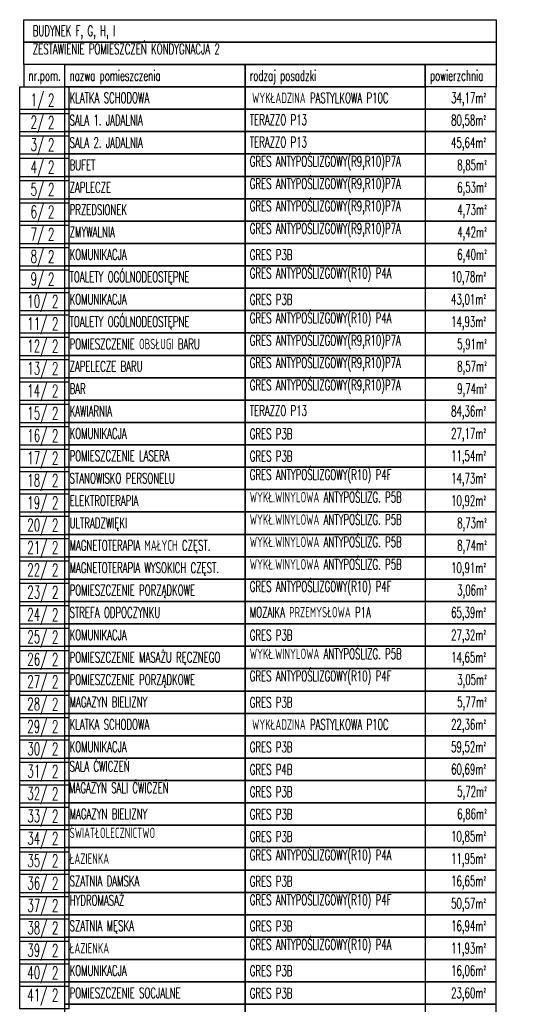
# Model space of a CAD drawing. Extents: x 41755 to 123924, y -112333 to 86187.
# Tile 179 of 256: x 95309 to 96111, y -8121 to -6537. Entities that reach past the tile are written whole.
import ezdxf
from ezdxf.enums import TextEntityAlignment as Align

# ---------------------------------------------------------------- set-up
doc = ezdxf.new("R2010")
doc.units = 0
doc.header["$LTSCALE"] = 50
doc.layers.get('0').update_dxf_attribs({"color": 101, "linetype": 'CONTINUOUS'})
doc.layers.add('Opis-pom', color=6, linetype='CONTINUOUS')
doc.layers.add('Opis_pom_ramka', color=6, linetype='CONTINUOUS')
doc.styles.add('KA wymiar', font='romans.shx', dxfattribs={"width": 0.6})

# ---------------------------------------------------------------- blocks, each defined once
blk = doc.blocks.new('_opis_pom_metka')
at = {"layer": 'Opis_pom_ramka'}
blk.add_lwpolyline([(-33.1, 0), (32.9, 0), (32.9, -36), (-33.1, -36)], close=True, dxfattribs=at)
at = {"style": 'KA wymiar', "width": 0.6}
blk.add_attdef('KO/', text='', height=16.8, dxfattribs=at).set_placement((3.5, -25.9), align=Align.RIGHT)
blk.add_attdef('NR', (3.8, -26.2), '', height=16.8, dxfattribs=at)

msp = doc.modelspace()

# ---------------------------------------------------------------- linework, layer by layer
at = {"layer": 'Opis_pom_ramka'}
for points in [[(95315.256, -6537.08), (96075.283, -6537.08), (96075.283, -6573.08), (95315.256, -6573.08)], [(95315.256, -6573.08), (96075.283, -6573.08), (96075.283, -6609.08), (95315.256, -6609.08)], [(95315.256, -6645.08), (95381.256, -6645.08), (95381.256, -6609.08), (95315.256, -6609.08)], [(95381.256, -6609.08), (95671.185, -6609.08), (95671.185, -6645.08), (95381.256, -6645.08)], [(95671.185, -6609.08), (95961.114, -6609.08), (95961.114, -6645.08), (95671.185, -6645.08)], [(95961.114, -6609.08), (96075.283, -6609.08), (96075.283, -6645.08), (95961.114, -6645.08)], [(95381.256, -6645.08), (95671.185, -6645.08), (95671.185, -6681.08), (95381.256, -6681.08)], [(95671.185, -6645.08), (95961.114, -6645.08), (95961.114, -6681.08), (95671.185, -6681.08)], [(95961.114, -6681.08), (96075.283, -6681.08), (96075.283, -6645.08), (95961.114, -6645.08)], [(95381.256, -6681.08), (95671.185, -6681.08), (95671.185, -6717.08), (95381.256, -6717.08)], [(95671.185, -6681.08), (95961.114, -6681.08), (95961.114, -6717.08), (95671.185, -6717.08)], [(95961.114, -6717.08), (96075.283, -6717.08), (96075.283, -6681.08), (95961.114, -6681.08)], [(95381.256, -6717.08), (95671.185, -6717.08), (95671.185, -6753.08), (95381.256, -6753.08)], [(95671.185, -6717.08), (95961.114, -6717.08), (95961.114, -6753.08), (95671.185, -6753.08)], [(95961.114, -6753.08), (96075.283, -6753.08), (96075.283, -6717.08), (95961.114, -6717.08)], [(95381.256, -6753.08), (95671.185, -6753.08), (95671.185, -6789.08), (95381.256, -6789.08)], [(95671.185, -6753.08), (95961.114, -6753.08), (95961.114, -6789.08), (95671.185, -6789.08)], [(95961.114, -6789.08), (96075.283, -6789.08), (96075.283, -6753.08), (95961.114, -6753.08)], [(95381.256, -6789.08), (95671.185, -6789.08), (95671.185, -6825.08), (95381.256, -6825.08)], [(95671.185, -6789.08), (95961.114, -6789.08), (95961.114, -6825.08), (95671.185, -6825.08)], [(95961.114, -6825.08), (96075.283, -6825.08), (96075.283, -6789.08), (95961.114, -6789.08)], [(95381.256, -6825.08), (95671.185, -6825.08), (95671.185, -6861.08), (95381.256, -6861.08)], [(95671.185, -6825.08), (95961.114, -6825.08), (95961.114, -6861.08), (95671.185, -6861.08)], [(95961.114, -6861.08), (96075.283, -6861.08), (96075.283, -6825.08), (95961.114, -6825.08)], [(95381.256, -6861.08), (95671.185, -6861.08), (95671.185, -6897.08), (95381.256, -6897.08)], [(95671.185, -6861.08), (95961.114, -6861.08), (95961.114, -6897.08), (95671.185, -6897.08)], [(95961.114, -6897.08), (96075.283, -6897.08), (96075.283, -6861.08), (95961.114, -6861.08)], [(95381.256, -6897.08), (95671.185, -6897.08), (95671.185, -6933.08), (95381.256, -6933.08)], [(95671.185, -6897.08), (95961.114, -6897.08), (95961.114, -6933.08), (95671.185, -6933.08)], [(95961.114, -6933.08), (96075.283, -6933.08), (96075.283, -6897.08), (95961.114, -6897.08)], [(95381.256, -6933.08), (95671.185, -6933.08), (95671.185, -6969.08), (95381.256, -6969.08)], [(95671.185, -6933.08), (95961.114, -6933.08), (95961.114, -6969.08), (95671.185, -6969.08)], [(95961.114, -6969.08), (96075.283, -6969.08), (96075.283, -6933.08), (95961.114, -6933.08)], [(95381.256, -6969.08), (95671.185, -6969.08), (95671.185, -7005.08), (95381.256, -7005.08)], [(95671.185, -6969.08), (95961.114, -6969.08), (95961.114, -7005.08), (95671.185, -7005.08)], [(95961.114, -7005.08), (96075.283, -7005.08), (96075.283, -6969.08), (95961.114, -6969.08)], [(95381.256, -7005.08), (95671.185, -7005.08), (95671.185, -7041.08), (95381.256, -7041.08)], [(95671.185, -7005.08), (95961.114, -7005.08), (95961.114, -7041.08), (95671.185, -7041.08)], [(95961.114, -7041.08), (96075.283, -7041.08), (96075.283, -7005.08), (95961.114, -7005.08)], [(95381.256, -7041.08), (95671.185, -7041.08), (95671.185, -7077.08), (95381.256, -7077.08)], [(95671.185, -7041.08), (95961.114, -7041.08), (95961.114, -7077.08), (95671.185, -7077.08)], [(95961.114, -7077.08), (96075.283, -7077.08), (96075.283, -7041.08), (95961.114, -7041.08)], [(95381.256, -7077.08), (95671.185, -7077.08), (95671.185, -7113.08), (95381.256, -7113.08)], [(95671.185, -7077.08), (95961.114, -7077.08), (95961.114, -7113.08), (95671.185, -7113.08)], [(95961.114, -7113.08), (96075.283, -7113.08), (96075.283, -7077.08), (95961.114, -7077.08)], [(95381.256, -7113.08), (95671.185, -7113.08), (95671.185, -7149.08), (95381.256, -7149.08)], [(95671.185, -7113.08), (95961.114, -7113.08), (95961.114, -7149.08), (95671.185, -7149.08)], [(95961.114, -7149.08), (96075.283, -7149.08), (96075.283, -7113.08), (95961.114, -7113.08)], [(95381.256, -7149.08), (95671.185, -7149.08), (95671.185, -7185.08), (95381.256, -7185.08)], [(95671.185, -7149.08), (95961.114, -7149.08), (95961.114, -7185.08), (95671.185, -7185.08)], [(95961.114, -7185.08), (96075.283, -7185.08), (96075.283, -7149.08), (95961.114, -7149.08)], [(95381.256, -7185.08), (95671.185, -7185.08), (95671.185, -7221.08), (95381.256, -7221.08)], [(95671.185, -7185.08), (95961.114, -7185.08), (95961.114, -7221.08), (95671.185, -7221.08)], [(95961.114, -7221.08), (96075.283, -7221.08), (96075.283, -7185.08), (95961.114, -7185.08)], [(95381.256, -7221.08), (95671.185, -7221.08), (95671.185, -7257.08), (95381.256, -7257.08)], [(95671.185, -7221.08), (95961.114, -7221.08), (95961.114, -7257.08), (95671.185, -7257.08)], [(95961.114, -7257.08), (96075.283, -7257.08), (96075.283, -7221.08), (95961.114, -7221.08)], [(95381.256, -7257.08), (95671.185, -7257.08), (95671.185, -7293.08), (95381.256, -7293.08)], [(95671.185, -7257.08), (95961.114, -7257.08), (95961.114, -7293.08), (95671.185, -7293.08)], [(95961.114, -7293.08), (96075.283, -7293.08), (96075.283, -7257.08), (95961.114, -7257.08)], [(95381.256, -7293.08), (95671.185, -7293.08), (95671.185, -7329.08), (95381.256, -7329.08)], [(95671.185, -7293.08), (95961.114, -7293.08), (95961.114, -7329.08), (95671.185, -7329.08)], [(95961.114, -7329.08), (96075.283, -7329.08), (96075.283, -7293.08), (95961.114, -7293.08)], [(95381.256, -7329.08), (95671.185, -7329.08), (95671.185, -7365.08), (95381.256, -7365.08)], [(95671.185, -7329.08), (95961.114, -7329.08), (95961.114, -7365.08), (95671.185, -7365.08)], [(95961.114, -7365.08), (96075.283, -7365.08), (96075.283, -7329.08), (95961.114, -7329.08)], [(95381.256, -7365.08), (95671.185, -7365.08), (95671.185, -7401.08), (95381.256, -7401.08)], [(95671.185, -7365.08), (95961.114, -7365.08), (95961.114, -7401.08), (95671.185, -7401.08)], [(95961.114, -7401.08), (96075.283, -7401.08), (96075.283, -7365.08), (95961.114, -7365.08)], [(95381.256, -7401.08), (95671.185, -7401.08), (95671.185, -7437.08), (95381.256, -7437.08)], [(95671.185, -7401.08), (95961.114, -7401.08), (95961.114, -7437.08), (95671.185, -7437.08)], [(95961.114, -7437.08), (96075.283, -7437.08), (96075.283, -7401.08), (95961.114, -7401.08)], [(95381.256, -7437.08), (95671.185, -7437.08), (95671.185, -7473.08), (95381.256, -7473.08)], [(95671.185, -7437.08), (95961.114, -7437.08), (95961.114, -7473.08), (95671.185, -7473.08)], [(95961.114, -7473.08), (96075.283, -7473.08), (96075.283, -7437.08), (95961.114, -7437.08)], [(95381.256, -7473.08), (95671.185, -7473.08), (95671.185, -7509.08), (95381.256, -7509.08)], [(95671.185, -7473.08), (95961.114, -7473.08), (95961.114, -7509.08), (95671.185, -7509.08)], [(95961.114, -7509.08), (96075.283, -7509.08), (96075.283, -7473.08), (95961.114, -7473.08)], [(95381.256, -7509.08), (95671.185, -7509.08), (95671.185, -7545.08), (95381.256, -7545.08)], [(95671.185, -7509.08), (95961.114, -7509.08), (95961.114, -7545.08), (95671.185, -7545.08)], [(95961.114, -7545.08), (96075.283, -7545.08), (96075.283, -7509.08), (95961.114, -7509.08)], [(95381.256, -7545.08), (95671.185, -7545.08), (95671.185, -7581.08), (95381.256, -7581.08)], [(95671.185, -7545.08), (95961.114, -7545.08), (95961.114, -7581.08), (95671.185, -7581.08)], [(95961.114, -7581.08), (96075.283, -7581.08), (96075.283, -7545.08), (95961.114, -7545.08)], [(95381.256, -7581.08), (95671.185, -7581.08), (95671.185, -7617.08), (95381.256, -7617.08)], [(95671.185, -7581.08), (95961.114, -7581.08), (95961.114, -7617.08), (95671.185, -7617.08)], [(95961.114, -7617.08), (96075.283, -7617.08), (96075.283, -7581.08), (95961.114, -7581.08)], [(95381.256, -7617.08), (95671.185, -7617.08), (95671.185, -7653.08), (95381.256, -7653.08)], [(95671.185, -7617.08), (95961.114, -7617.08), (95961.114, -7653.08), (95671.185, -7653.08)], [(95961.114, -7653.08), (96075.283, -7653.08), (96075.283, -7617.08), (95961.114, -7617.08)], [(95381.256, -7653.08), (95671.185, -7653.08), (95671.185, -7689.08), (95381.256, -7689.08)], [(95671.185, -7653.08), (95961.114, -7653.08), (95961.114, -7689.08), (95671.185, -7689.08)], [(95961.114, -7689.08), (96075.283, -7689.08), (96075.283, -7653.08), (95961.114, -7653.08)], [(95381.256, -7689.08), (95671.185, -7689.08), (95671.185, -7725.08), (95381.256, -7725.08)], [(95671.185, -7689.08), (95961.114, -7689.08), (95961.114, -7725.08), (95671.185, -7725.08)], [(95961.114, -7725.08), (96075.283, -7725.08), (96075.283, -7689.08), (95961.114, -7689.08)], [(95381.256, -7725.08), (95671.185, -7725.08), (95671.185, -7761.08), (95381.256, -7761.08)], [(95671.185, -7725.08), (95961.114, -7725.08), (95961.114, -7761.08), (95671.185, -7761.08)], [(95961.114, -7761.08), (96075.283, -7761.08), (96075.283, -7725.08), (95961.114, -7725.08)], [(95381.256, -7761.08), (95671.185, -7761.08), (95671.185, -7797.08), (95381.256, -7797.08)], [(95671.185, -7761.08), (95961.114, -7761.08), (95961.114, -7797.08), (95671.185, -7797.08)], [(95961.114, -7797.08), (96075.283, -7797.08), (96075.283, -7761.08), (95961.114, -7761.08)], [(95381.256, -7797.08), (95671.185, -7797.08), (95671.185, -7833.08), (95381.256, -7833.08)], [(95671.185, -7797.08), (95961.114, -7797.08), (95961.114, -7833.08), (95671.185, -7833.08)], [(95961.114, -7833.08), (96075.283, -7833.08), (96075.283, -7797.08), (95961.114, -7797.08)], [(95381.256, -7833.08), (95671.185, -7833.08), (95671.185, -7869.08), (95381.256, -7869.08)], [(95671.185, -7833.08), (95961.114, -7833.08), (95961.114, -7869.08), (95671.185, -7869.08)], [(95961.114, -7869.08), (96075.283, -7869.08), (96075.283, -7833.08), (95961.114, -7833.08)], [(95381.256, -7869.08), (95671.185, -7869.08), (95671.185, -7905.08), (95381.256, -7905.08)], [(95671.185, -7869.08), (95961.114, -7869.08), (95961.114, -7905.08), (95671.185, -7905.08)], [(95961.114, -7905.08), (96075.283, -7905.08), (96075.283, -7869.08), (95961.114, -7869.08)], [(95381.256, -7905.08), (95671.185, -7905.08), (95671.185, -7941.08), (95381.256, -7941.08)], [(95671.185, -7905.08), (95961.114, -7905.08), (95961.114, -7941.08), (95671.185, -7941.08)], [(95961.114, -7941.08), (96075.283, -7941.08), (96075.283, -7905.08), (95961.114, -7905.08)], [(95381.256, -7941.08), (95671.185, -7941.08), (95671.185, -7977.08), (95381.256, -7977.08)], [(95671.185, -7941.08), (95961.114, -7941.08), (95961.114, -7977.08), (95671.185, -7977.08)], [(95961.114, -7977.08), (96075.283, -7977.08), (96075.283, -7941.08), (95961.114, -7941.08)], [(95381.256, -7977.08), (95671.185, -7977.08), (95671.185, -8013.08), (95381.256, -8013.08)], [(95671.185, -7977.08), (95961.114, -7977.08), (95961.114, -8013.08), (95671.185, -8013.08)], [(95961.114, -8013.08), (96075.283, -8013.08), (96075.283, -7977.08), (95961.114, -7977.08)], [(95381.256, -8013.08), (95671.185, -8013.08), (95671.185, -8049.08), (95381.256, -8049.08)], [(95671.185, -8013.08), (95961.114, -8013.08), (95961.114, -8049.08), (95671.185, -8049.08)], [(95961.114, -8049.08), (96075.283, -8049.08), (96075.283, -8013.08), (95961.114, -8013.08)], [(95381.256, -8049.08), (95671.185, -8049.08), (95671.185, -8085.08), (95381.256, -8085.08)], [(95671.185, -8049.08), (95961.114, -8049.08), (95961.114, -8085.08), (95671.185, -8085.08)], [(95961.114, -8085.08), (96075.283, -8085.08), (96075.283, -8049.08), (95961.114, -8049.08)], [(95381.256, -8085.08), (95671.185, -8085.08), (95671.185, -8121.08), (95381.256, -8121.08)], [(95671.185, -8085.08), (95961.114, -8085.08), (95961.114, -8121.08), (95671.185, -8121.08)], [(95961.114, -8121.08), (96075.283, -8121.08), (96075.283, -8085.08), (95961.114, -8085.08)], [(95381.256, -8121.08), (95671.185, -8121.08), (95671.185, -8157.08), (95381.256, -8157.08)], [(95671.185, -8121.08), (95961.114, -8121.08), (95961.114, -8157.08), (95671.185, -8157.08)], [(95961.114, -8157.08), (96075.283, -8157.08), (96075.283, -8121.08), (95961.114, -8121.08)]]:
    msp.add_lwpolyline(points, close=True, dxfattribs=at)

# ---------------------------------------------------------------- block references
at = {"layer": 'Opis-pom'}
ref = msp.add_blockref('_opis_pom_metka', (95348.383, -6645.08), dxfattribs=dict(at, xscale=1.2, yscale=1.2, zscale=1.2))
ref.add_attrib('KO/', '1/', dxfattribs={"layer": '0', "height": 20.16, "style": 'KA wymiar', "width": 0.6}).set_placement((95348.004, -6676.122), align=Align.RIGHT)
ref.add_attrib('NR', '2', (95354.091, -6676.478), dxfattribs={"layer": '0', "height": 20.16, "style": 'KA wymiar', "width": 0.6})
ref = msp.add_blockref('_opis_pom_metka', (95348.383, -6681.08), dxfattribs=dict(at, xscale=1.2, yscale=1.2, zscale=1.2))
ref.add_attrib('KO/', '2/', dxfattribs={"layer": '0', "height": 20.16, "style": 'KA wymiar', "width": 0.6}).set_placement((95348.004, -6712.122), align=Align.RIGHT)
ref.add_attrib('NR', '2', (95354.091, -6712.478), dxfattribs={"layer": '0', "height": 20.16, "style": 'KA wymiar', "width": 0.6})
ref = msp.add_blockref('_opis_pom_metka', (95348.383, -6717.08), dxfattribs=dict(at, xscale=1.2, yscale=1.2, zscale=1.2))
ref.add_attrib('KO/', '3/', dxfattribs={"layer": '0', "height": 20.16, "style": 'KA wymiar', "width": 0.6}).set_placement((95348.004, -6748.122), align=Align.RIGHT)
ref.add_attrib('NR', '2', (95354.091, -6748.478), dxfattribs={"layer": '0', "height": 20.16, "style": 'KA wymiar', "width": 0.6})
ref = msp.add_blockref('_opis_pom_metka', (95348.383, -6753.08), dxfattribs=dict(at, xscale=1.2, yscale=1.2, zscale=1.2))
ref.add_attrib('KO/', '4/', dxfattribs={"layer": '0', "height": 20.16, "style": 'KA wymiar', "width": 0.6}).set_placement((95348.004, -6784.122), align=Align.RIGHT)
ref.add_attrib('NR', '2', (95354.091, -6784.478), dxfattribs={"layer": '0', "height": 20.16, "style": 'KA wymiar', "width": 0.6})
ref = msp.add_blockref('_opis_pom_metka', (95348.383, -6789.08), dxfattribs=dict(at, xscale=1.2, yscale=1.2, zscale=1.2))
ref.add_attrib('KO/', '5/', dxfattribs={"layer": '0', "height": 20.16, "style": 'KA wymiar', "width": 0.6}).set_placement((95348.004, -6820.122), align=Align.RIGHT)
ref.add_attrib('NR', '2', (95354.091, -6820.478), dxfattribs={"layer": '0', "height": 20.16, "style": 'KA wymiar', "width": 0.6})
ref = msp.add_blockref('_opis_pom_metka', (95348.383, -6825.08), dxfattribs=dict(at, xscale=1.2, yscale=1.2, zscale=1.2))
ref.add_attrib('KO/', '6/', dxfattribs={"layer": '0', "height": 20.16, "style": 'KA wymiar', "width": 0.6}).set_placement((95348.004, -6856.122), align=Align.RIGHT)
ref.add_attrib('NR', '2', (95354.091, -6856.478), dxfattribs={"layer": '0', "height": 20.16, "style": 'KA wymiar', "width": 0.6})
ref = msp.add_blockref('_opis_pom_metka', (95348.383, -6861.08), dxfattribs=dict(at, xscale=1.2, yscale=1.2, zscale=1.2))
ref.add_attrib('KO/', '7/', dxfattribs={"layer": '0', "height": 20.16, "style": 'KA wymiar', "width": 0.6}).set_placement((95348.004, -6892.122), align=Align.RIGHT)
ref.add_attrib('NR', '2', (95354.091, -6892.478), dxfattribs={"layer": '0', "height": 20.16, "style": 'KA wymiar', "width": 0.6})
ref = msp.add_blockref('_opis_pom_metka', (95348.383, -6897.08), dxfattribs=dict(at, xscale=1.2, yscale=1.2, zscale=1.2))
ref.add_attrib('KO/', '8/', dxfattribs={"layer": '0', "height": 20.16, "style": 'KA wymiar', "width": 0.6}).set_placement((95348.004, -6928.122), align=Align.RIGHT)
ref.add_attrib('NR', '2', (95354.091, -6928.478), dxfattribs={"layer": '0', "height": 20.16, "style": 'KA wymiar', "width": 0.6})
ref = msp.add_blockref('_opis_pom_metka', (95348.383, -6933.08), dxfattribs=dict(at, xscale=1.2, yscale=1.2, zscale=1.2))
ref.add_attrib('KO/', '9/', dxfattribs={"layer": '0', "height": 20.16, "style": 'KA wymiar', "width": 0.6}).set_placement((95348.004, -6964.122), align=Align.RIGHT)
ref.add_attrib('NR', '2', (95354.091, -6964.478), dxfattribs={"layer": '0', "height": 20.16, "style": 'KA wymiar', "width": 0.6})
ref = msp.add_blockref('_opis_pom_metka', (95348.383, -6969.08), dxfattribs=dict(at, xscale=1.2, yscale=1.2, zscale=1.2))
ref.add_attrib('KO/', '10/', dxfattribs={"layer": '0', "height": 20.16, "style": 'KA wymiar', "width": 0.6}).set_placement((95353.089, -7000.122), align=Align.RIGHT)
ref.add_attrib('NR', '2', (95360.456, -7000.478), dxfattribs={"layer": '0', "height": 20.16, "style": 'KA wymiar', "width": 0.6})
ref = msp.add_blockref('_opis_pom_metka', (95348.383, -7005.08), dxfattribs=dict(at, xscale=1.2, yscale=1.2, zscale=1.2))
ref.add_attrib('KO/', '11/', dxfattribs={"layer": '0', "height": 20.16, "style": 'KA wymiar', "width": 0.6}).set_placement((95353.089, -7036.122), align=Align.RIGHT)
ref.add_attrib('NR', '2', (95360.456, -7036.478), dxfattribs={"layer": '0', "height": 20.16, "style": 'KA wymiar', "width": 0.6})
ref = msp.add_blockref('_opis_pom_metka', (95348.383, -7041.08), dxfattribs=dict(at, xscale=1.2, yscale=1.2, zscale=1.2))
ref.add_attrib('KO/', '12/', dxfattribs={"layer": '0', "height": 20.16, "style": 'KA wymiar', "width": 0.6}).set_placement((95353.089, -7072.122), align=Align.RIGHT)
ref.add_attrib('NR', '2', (95360.456, -7072.478), dxfattribs={"layer": '0', "height": 20.16, "style": 'KA wymiar', "width": 0.6})
ref = msp.add_blockref('_opis_pom_metka', (95348.383, -7077.08), dxfattribs=dict(at, xscale=1.2, yscale=1.2, zscale=1.2))
ref.add_attrib('KO/', '13/', dxfattribs={"layer": '0', "height": 20.16, "style": 'KA wymiar', "width": 0.6}).set_placement((95353.089, -7108.122), align=Align.RIGHT)
ref.add_attrib('NR', '2', (95360.456, -7108.478), dxfattribs={"layer": '0', "height": 20.16, "style": 'KA wymiar', "width": 0.6})
ref = msp.add_blockref('_opis_pom_metka', (95348.383, -7113.08), dxfattribs=dict(at, xscale=1.2, yscale=1.2, zscale=1.2))
ref.add_attrib('KO/', '14/', dxfattribs={"layer": '0', "height": 20.16, "style": 'KA wymiar', "width": 0.6}).set_placement((95353.089, -7144.122), align=Align.RIGHT)
ref.add_attrib('NR', '2', (95360.456, -7144.478), dxfattribs={"layer": '0', "height": 20.16, "style": 'KA wymiar', "width": 0.6})
ref = msp.add_blockref('_opis_pom_metka', (95348.383, -7149.08), dxfattribs=dict(at, xscale=1.2, yscale=1.2, zscale=1.2))
ref.add_attrib('KO/', '15/', dxfattribs={"layer": '0', "height": 20.16, "style": 'KA wymiar', "width": 0.6}).set_placement((95353.089, -7180.122), align=Align.RIGHT)
ref.add_attrib('NR', '2', (95360.456, -7180.478), dxfattribs={"layer": '0', "height": 20.16, "style": 'KA wymiar', "width": 0.6})
ref = msp.add_blockref('_opis_pom_metka', (95348.383, -7185.08), dxfattribs=dict(at, xscale=1.2, yscale=1.2, zscale=1.2))
ref.add_attrib('KO/', '16/', dxfattribs={"layer": '0', "height": 20.16, "style": 'KA wymiar', "width": 0.6}).set_placement((95353.089, -7216.122), align=Align.RIGHT)
ref.add_attrib('NR', '2', (95360.456, -7216.478), dxfattribs={"layer": '0', "height": 20.16, "style": 'KA wymiar', "width": 0.6})
ref = msp.add_blockref('_opis_pom_metka', (95348.383, -7221.08), dxfattribs=dict(at, xscale=1.2, yscale=1.2, zscale=1.2))
ref.add_attrib('KO/', '17/', dxfattribs={"layer": '0', "height": 20.16, "style": 'KA wymiar', "width": 0.6}).set_placement((95353.089, -7252.122), align=Align.RIGHT)
ref.add_attrib('NR', '2', (95360.456, -7252.478), dxfattribs={"layer": '0', "height": 20.16, "style": 'KA wymiar', "width": 0.6})
ref = msp.add_blockref('_opis_pom_metka', (95348.383, -7257.08), dxfattribs=dict(at, xscale=1.2, yscale=1.2, zscale=1.2))
ref.add_attrib('KO/', '18/', dxfattribs={"layer": '0', "height": 20.16, "style": 'KA wymiar', "width": 0.6}).set_placement((95353.089, -7288.122), align=Align.RIGHT)
ref.add_attrib('NR', '2', (95360.456, -7288.478), dxfattribs={"layer": '0', "height": 20.16, "style": 'KA wymiar', "width": 0.6})
ref = msp.add_blockref('_opis_pom_metka', (95348.383, -7293.08), dxfattribs=dict(at, xscale=1.2, yscale=1.2, zscale=1.2))
ref.add_attrib('KO/', '19/', dxfattribs={"layer": '0', "height": 20.16, "style": 'KA wymiar', "width": 0.6}).set_placement((95353.089, -7324.122), align=Align.RIGHT)
ref.add_attrib('NR', '2', (95360.456, -7324.478), dxfattribs={"layer": '0', "height": 20.16, "style": 'KA wymiar', "width": 0.6})
ref = msp.add_blockref('_opis_pom_metka', (95348.383, -7329.08), dxfattribs=dict(at, xscale=1.2, yscale=1.2, zscale=1.2))
ref.add_attrib('KO/', '20/', dxfattribs={"layer": '0', "height": 20.16, "style": 'KA wymiar', "width": 0.6}).set_placement((95353.089, -7360.122), align=Align.RIGHT)
ref.add_attrib('NR', '2', (95360.456, -7360.478), dxfattribs={"layer": '0', "height": 20.16, "style": 'KA wymiar', "width": 0.6})
ref = msp.add_blockref('_opis_pom_metka', (95348.383, -7365.08), dxfattribs=dict(at, xscale=1.2, yscale=1.2, zscale=1.2))
ref.add_attrib('KO/', '21/', dxfattribs={"layer": '0', "height": 20.16, "style": 'KA wymiar', "width": 0.6}).set_placement((95353.089, -7396.122), align=Align.RIGHT)
ref.add_attrib('NR', '2', (95360.456, -7396.478), dxfattribs={"layer": '0', "height": 20.16, "style": 'KA wymiar', "width": 0.6})
ref = msp.add_blockref('_opis_pom_metka', (95348.383, -7401.08), dxfattribs=dict(at, xscale=1.2, yscale=1.2, zscale=1.2))
ref.add_attrib('KO/', '22/', dxfattribs={"layer": '0', "height": 20.16, "style": 'KA wymiar', "width": 0.6}).set_placement((95353.089, -7432.122), align=Align.RIGHT)
ref.add_attrib('NR', '2', (95360.456, -7432.478), dxfattribs={"layer": '0', "height": 20.16, "style": 'KA wymiar', "width": 0.6})
ref = msp.add_blockref('_opis_pom_metka', (95348.383, -7437.08), dxfattribs=dict(at, xscale=1.2, yscale=1.2, zscale=1.2))
ref.add_attrib('KO/', '23/', dxfattribs={"layer": '0', "height": 20.16, "style": 'KA wymiar', "width": 0.6}).set_placement((95353.089, -7468.122), align=Align.RIGHT)
ref.add_attrib('NR', '2', (95360.456, -7468.478), dxfattribs={"layer": '0', "height": 20.16, "style": 'KA wymiar', "width": 0.6})
ref = msp.add_blockref('_opis_pom_metka', (95348.383, -7473.08), dxfattribs=dict(at, xscale=1.2, yscale=1.2, zscale=1.2))
ref.add_attrib('KO/', '24/', dxfattribs={"layer": '0', "height": 20.16, "style": 'KA wymiar', "width": 0.6}).set_placement((95353.089, -7504.122), align=Align.RIGHT)
ref.add_attrib('NR', '2', (95360.456, -7504.478), dxfattribs={"layer": '0', "height": 20.16, "style": 'KA wymiar', "width": 0.6})
ref = msp.add_blockref('_opis_pom_metka', (95348.383, -7509.08), dxfattribs=dict(at, xscale=1.2, yscale=1.2, zscale=1.2))
ref.add_attrib('KO/', '25/', dxfattribs={"layer": '0', "height": 20.16, "style": 'KA wymiar', "width": 0.6}).set_placement((95353.089, -7540.122), align=Align.RIGHT)
ref.add_attrib('NR', '2', (95360.456, -7540.478), dxfattribs={"layer": '0', "height": 20.16, "style": 'KA wymiar', "width": 0.6})
ref = msp.add_blockref('_opis_pom_metka', (95348.383, -7545.08), dxfattribs=dict(at, xscale=1.2, yscale=1.2, zscale=1.2))
ref.add_attrib('KO/', '26/', dxfattribs={"layer": '0', "height": 20.16, "style": 'KA wymiar', "width": 0.6}).set_placement((95353.089, -7576.122), align=Align.RIGHT)
ref.add_attrib('NR', '2', (95360.456, -7576.478), dxfattribs={"layer": '0', "height": 20.16, "style": 'KA wymiar', "width": 0.6})
ref = msp.add_blockref('_opis_pom_metka', (95348.383, -7581.08), dxfattribs=dict(at, xscale=1.2, yscale=1.2, zscale=1.2))
ref.add_attrib('KO/', '27/', dxfattribs={"layer": '0', "height": 20.16, "style": 'KA wymiar', "width": 0.6}).set_placement((95353.089, -7612.122), align=Align.RIGHT)
ref.add_attrib('NR', '2', (95360.456, -7612.478), dxfattribs={"layer": '0', "height": 20.16, "style": 'KA wymiar', "width": 0.6})
ref = msp.add_blockref('_opis_pom_metka', (95348.383, -7617.08), dxfattribs=dict(at, xscale=1.2, yscale=1.2, zscale=1.2))
ref.add_attrib('KO/', '28/', dxfattribs={"layer": '0', "height": 20.16, "style": 'KA wymiar', "width": 0.6}).set_placement((95353.089, -7648.122), align=Align.RIGHT)
ref.add_attrib('NR', '2', (95360.456, -7648.478), dxfattribs={"layer": '0', "height": 20.16, "style": 'KA wymiar', "width": 0.6})
ref = msp.add_blockref('_opis_pom_metka', (95348.383, -7653.08), dxfattribs=dict(at, xscale=1.2, yscale=1.2, zscale=1.2))
ref.add_attrib('KO/', '29/', dxfattribs={"layer": '0', "height": 20.16, "style": 'KA wymiar', "width": 0.6}).set_placement((95353.089, -7684.122), align=Align.RIGHT)
ref.add_attrib('NR', '2', (95360.456, -7684.478), dxfattribs={"layer": '0', "height": 20.16, "style": 'KA wymiar', "width": 0.6})
ref = msp.add_blockref('_opis_pom_metka', (95348.383, -7689.08), dxfattribs=dict(at, xscale=1.2, yscale=1.2, zscale=1.2))
ref.add_attrib('KO/', '30/', dxfattribs={"layer": '0', "height": 20.16, "style": 'KA wymiar', "width": 0.6}).set_placement((95353.089, -7720.122), align=Align.RIGHT)
ref.add_attrib('NR', '2', (95360.456, -7720.478), dxfattribs={"layer": '0', "height": 20.16, "style": 'KA wymiar', "width": 0.6})
ref = msp.add_blockref('_opis_pom_metka', (95348.383, -7725.08), dxfattribs=dict(at, xscale=1.2, yscale=1.2, zscale=1.2))
ref.add_attrib('KO/', '31/', dxfattribs={"layer": '0', "height": 20.16, "style": 'KA wymiar', "width": 0.6}).set_placement((95353.089, -7756.122), align=Align.RIGHT)
ref.add_attrib('NR', '2', (95360.456, -7756.478), dxfattribs={"layer": '0', "height": 20.16, "style": 'KA wymiar', "width": 0.6})
ref = msp.add_blockref('_opis_pom_metka', (95348.383, -7761.08), dxfattribs=dict(at, xscale=1.2, yscale=1.2, zscale=1.2))
ref.add_attrib('KO/', '32/', dxfattribs={"layer": '0', "height": 20.16, "style": 'KA wymiar', "width": 0.6}).set_placement((95353.089, -7792.122), align=Align.RIGHT)
ref.add_attrib('NR', '2', (95360.456, -7792.478), dxfattribs={"layer": '0', "height": 20.16, "style": 'KA wymiar', "width": 0.6})
ref = msp.add_blockref('_opis_pom_metka', (95348.383, -7797.08), dxfattribs=dict(at, xscale=1.2, yscale=1.2, zscale=1.2))
ref.add_attrib('KO/', '33/', dxfattribs={"layer": '0', "height": 20.16, "style": 'KA wymiar', "width": 0.6}).set_placement((95353.089, -7828.122), align=Align.RIGHT)
ref.add_attrib('NR', '2', (95360.456, -7828.478), dxfattribs={"layer": '0', "height": 20.16, "style": 'KA wymiar', "width": 0.6})
ref = msp.add_blockref('_opis_pom_metka', (95348.383, -7833.08), dxfattribs=dict(at, xscale=1.2, yscale=1.2, zscale=1.2))
ref.add_attrib('KO/', '34/', dxfattribs={"layer": '0', "height": 20.16, "style": 'KA wymiar', "width": 0.6}).set_placement((95353.089, -7864.122), align=Align.RIGHT)
ref.add_attrib('NR', '2', (95360.456, -7864.478), dxfattribs={"layer": '0', "height": 20.16, "style": 'KA wymiar', "width": 0.6})
ref = msp.add_blockref('_opis_pom_metka', (95348.383, -7869.08), dxfattribs=dict(at, xscale=1.2, yscale=1.2, zscale=1.2))
ref.add_attrib('KO/', '35/', dxfattribs={"layer": '0', "height": 20.16, "style": 'KA wymiar', "width": 0.6}).set_placement((95353.089, -7900.122), align=Align.RIGHT)
ref.add_attrib('NR', '2', (95360.456, -7900.478), dxfattribs={"layer": '0', "height": 20.16, "style": 'KA wymiar', "width": 0.6})
ref = msp.add_blockref('_opis_pom_metka', (95348.383, -7905.08), dxfattribs=dict(at, xscale=1.2, yscale=1.2, zscale=1.2))
ref.add_attrib('KO/', '36/', dxfattribs={"layer": '0', "height": 20.16, "style": 'KA wymiar', "width": 0.6}).set_placement((95353.089, -7936.122), align=Align.RIGHT)
ref.add_attrib('NR', '2', (95360.456, -7936.478), dxfattribs={"layer": '0', "height": 20.16, "style": 'KA wymiar', "width": 0.6})
ref = msp.add_blockref('_opis_pom_metka', (95348.383, -7941.08), dxfattribs=dict(at, xscale=1.2, yscale=1.2, zscale=1.2))
ref.add_attrib('KO/', '37/', dxfattribs={"layer": '0', "height": 20.16, "style": 'KA wymiar', "width": 0.6}).set_placement((95353.089, -7972.122), align=Align.RIGHT)
ref.add_attrib('NR', '2', (95360.456, -7972.478), dxfattribs={"layer": '0', "height": 20.16, "style": 'KA wymiar', "width": 0.6})
ref = msp.add_blockref('_opis_pom_metka', (95348.383, -7977.08), dxfattribs=dict(at, xscale=1.2, yscale=1.2, zscale=1.2))
ref.add_attrib('KO/', '38/', dxfattribs={"layer": '0', "height": 20.16, "style": 'KA wymiar', "width": 0.6}).set_placement((95353.089, -8008.122), align=Align.RIGHT)
ref.add_attrib('NR', '2', (95360.456, -8008.478), dxfattribs={"layer": '0', "height": 20.16, "style": 'KA wymiar', "width": 0.6})
ref = msp.add_blockref('_opis_pom_metka', (95348.383, -8013.08), dxfattribs=dict(at, xscale=1.2, yscale=1.2, zscale=1.2))
ref.add_attrib('KO/', '39/', dxfattribs={"layer": '0', "height": 20.16, "style": 'KA wymiar', "width": 0.6}).set_placement((95353.089, -8044.122), align=Align.RIGHT)
ref.add_attrib('NR', '2', (95360.456, -8044.478), dxfattribs={"layer": '0', "height": 20.16, "style": 'KA wymiar', "width": 0.6})
ref = msp.add_blockref('_opis_pom_metka', (95348.383, -8049.08), dxfattribs=dict(at, xscale=1.2, yscale=1.2, zscale=1.2))
ref.add_attrib('KO/', '40/', dxfattribs={"layer": '0', "height": 20.16, "style": 'KA wymiar', "width": 0.6}).set_placement((95353.089, -8080.122), align=Align.RIGHT)
ref.add_attrib('NR', '2', (95360.456, -8080.478), dxfattribs={"layer": '0', "height": 20.16, "style": 'KA wymiar', "width": 0.6})
ref = msp.add_blockref('_opis_pom_metka', (95348.383, -8085.08), dxfattribs=dict(at, xscale=1.2, yscale=1.2, zscale=1.2))
ref.add_attrib('KO/', '41/', dxfattribs={"layer": '0', "height": 20.16, "style": 'KA wymiar', "width": 0.6}).set_placement((95353.089, -8116.122), align=Align.RIGHT)
ref.add_attrib('NR', '2', (95360.456, -8116.478), dxfattribs={"layer": '0', "height": 20.16, "style": 'KA wymiar', "width": 0.6})

# ---------------------------------------------------------------- texts
at = {"layer": 'Opis-pom', "width": 2040.62113, "attachment_point": 1, "style": 'KA wymiar'}
for s, insert, char_height in [('BUDYNEK F, G, H, I', (95329.689, -6546.685), 16.78496), ('ZESTAWIENIE POMIESZCZEŃ KONDYGNACJA 2', (95329.689, -6575.847), 16.78496), ('WYKŁADZINA PASTYLKOWA P10C', (95682.532, -6654.536), 16.78496), ('34,17m{\\fISOCPEUR|b0|i0|c238|p34;²}', (96002.818, -6654.406), 16.78496), ('KLATKA SCHODOWA', (95388.926, -6654.406), 16.78496), ('SALA 1. JADALNIA', (95388.926, -6690.406), 16.78496), ('TERAZZO P13', (95678.854, -6689.776), 16.78496), ('80,58m{\\fISOCPEUR|b0|i0|c238|p34;²}', (96002.818, -6690.406), 16.78496), ('SALA 2. JADALNIA', (95388.926, -6726.406), 16.78496), ('TERAZZO P13', (95678.854, -6725.776), 16.78496), ('45,64m{\\fISOCPEUR|b0|i0|c238|p34;²}', (96002.818, -6726.406), 16.78496), ('BUFET', (95388.926, -6762.406), 16.785), ('GRES ANTYPOŚLIZGOWY(R9,R10)P7A', (95678.854, -6756.543), 16.78496), ('8,85m{\\fISOCPEUR|b0|i0|c238|p34;²}', (96012.604, -6762.406), 16.78496), ('GRES ANTYPOŚLIZGOWY(R9,R10)P7A', (95678.854, -6792.543), 16.78496), ('6,53m{\\fISOCPEUR|b0|i0|c238|p34;²}', (96012.604, -6798.406), 16.78496), ('ZAPLECZE', (95388.926, -6798.406), 16.785), ('GRES ANTYPOŚLIZGOWY(R9,R10)P7A', (95678.854, -6828.543), 16.78496), ('PRZEDSIONEK', (95388.926, -6834.406), 16.78496), ('4,73m{\\fISOCPEUR|b0|i0|c238|p34;²}', (96012.604, -6834.406), 16.78496), ('ZMYWALNIA', (95388.926, -6870.406), 16.785), ('GRES ANTYPOŚLIZGOWY(R9,R10)P7A', (95678.854, -6864.543), 16.78496), ('4,42m{\\fISOCPEUR|b0|i0|c238|p34;²}', (96012.604, -6870.406), 16.78496), ('KOMUNIKACJA', (95388.926, -6906.406), 16.78496), ('6,40m{\\fISOCPEUR|b0|i0|c238|p34;²}', (96012.604, -6906.406), 16.78496), ('GRES P3B', (95678.854, -6906.882), 16.785), ('TOALETY OGÓLNODEOSTĘPNE', (95388.926, -6942.406), 16.78496), ('GRES ANTYPOŚLIZGOWY(R10) P4A', (95678.854, -6936.543), 16.78496), ('10,78m{\\fISOCPEUR|b0|i0|c238|p34;²}', (96002.818, -6942.406), 16.78496), ('KOMUNIKACJA', (95388.926, -6978.406), 16.78496), ('GRES P3B', (95678.854, -6978.882), 16.785), ('43,01m{\\fISOCPEUR|b0|i0|c238|p34;²}', (96002.818, -6978.406), 16.78496), ('TOALETY OGÓLNODEOSTĘPNE', (95388.926, -7014.406), 16.78496), ('GRES ANTYPOŚLIZGOWY(R10) P4A', (95678.854, -7008.543), 16.78496), ('14,93m{\\fISOCPEUR|b0|i0|c238|p34;²}', (96002.818, -7014.406), 16.78496), ('POMIESZCZENIE OBSŁUGI BARU', (95388.926, -7050.406), 16.78496), ('GRES ANTYPOŚLIZGOWY(R9,R10)P7A', (95678.854, -7044.543), 16.78496), ('5,91m{\\fISOCPEUR|b0|i0|c238|p34;²}', (96012.604, -7050.406), 16.78496), ('GRES ANTYPOŚLIZGOWY(R9,R10)P7A', (95678.854, -7080.543), 16.78496), ('ZAPELECZE BARU', (95388.926, -7086.406), 16.78496), ('8,57m{\\fISOCPEUR|b0|i0|c238|p34;²}', (96012.604, -7086.406), 16.78496), ('BAR', (95388.926, -7122.406), 16.785), ('GRES ANTYPOŚLIZGOWY(R9,R10)P7A', (95678.854, -7116.543), 16.78496), ('9,74m{\\fISOCPEUR|b0|i0|c238|p34;²}', (96012.604, -7122.406), 16.78496), ('KAWIARNIA', (95388.926, -7158.406), 16.785), ('TERAZZO P13', (95678.854, -7157.776), 16.78496), ('84,36m{\\fISOCPEUR|b0|i0|c238|p34;²}', (96002.818, -7158.406), 16.78496), ('27,17m{\\fISOCPEUR|b0|i0|c238|p34;²}', (96002.818, -7194.406), 16.78496), ('KOMUNIKACJA', (95388.926, -7194.406), 16.78496), ('GRES P3B', (95678.854, -7194.882), 16.785), ('POMIESZCZENIE LASERA', (95388.926, -7230.406), 16.78496), ('GRES P3B', (95678.854, -7230.882), 16.785), ('11,54m{\\fISOCPEUR|b0|i0|c238|p34;²}', (96002.818, -7230.406), 16.78496), ('STANOWISKO PERSONELU', (95388.926, -7266.406), 16.78496), ('GRES ANTYPOŚLIZGOWY(R10) P4F', (95678.854, -7260.543), 16.78496), ('14,73m{\\fISOCPEUR|b0|i0|c238|p34;²}', (96002.818, -7266.406), 16.78496), ('ELEKTROTERAPIA', (95388.926, -7302.406), 16.78496), ('WYKŁ.WINYLOWA ANTYPOŚLIZG. P5B', (95678.854, -7296.857), 16.78496), ('10,92m{\\fISOCPEUR|b0|i0|c238|p34;²}', (96002.818, -7302.406), 16.78496), ('WYKŁ.WINYLOWA ANTYPOŚLIZG. P5B', (95678.854, -7332.857), 16.78496), ('ULTRADZWIĘKI', (95388.926, -7338.406), 16.78496), ('8,73m{\\fISOCPEUR|b0|i0|c238|p34;²}', (96012.604, -7338.406), 16.78496), ('WYKŁ.WINYLOWA ANTYPOŚLIZG. P5B', (95678.854, -7368.857), 16.78496), ('MAGNETOTERAPIA MAŁYCH CZĘST.', (95388.926, -7374.406), 16.78496), ('8,74m{\\fISOCPEUR|b0|i0|c238|p34;²}', (96012.604, -7374.406), 16.78496), ('MAGNETOTERAPIA WYSOKICH CZĘST.', (95388.926, -7410.406), 16.78496), ('WYKŁ.WINYLOWA ANTYPOŚLIZG. P5B', (95678.854, -7404.857), 16.78496), ('10,91m{\\fISOCPEUR|b0|i0|c238|p34;²}', (96002.818, -7410.406), 16.78496), ('POMIESZCZENIE PORZĄDKOWE', (95388.926, -7446.406), 16.78496), ('GRES ANTYPOŚLIZGOWY(R10) P4F', (95678.854, -7440.543), 16.78496), ('3,06m{\\fISOCPEUR|b0|i0|c238|p34;²}', (96012.604, -7446.406), 16.78496), ('STREFA ODPOCZYNKU', (95388.926, -7482.406), 16.78496), ('MOZAIKA PRZEMYSŁOWA P1A', (95678.854, -7481.915), 16.78496), ('65,39m{\\fISOCPEUR|b0|i0|c238|p34;²}', (96002.818, -7482.406), 16.78496), ('KOMUNIKACJA', (95388.926, -7518.406), 16.78496), ('GRES P3B', (95678.854, -7518.882), 16.785), ('27,32m{\\fISOCPEUR|b0|i0|c238|p34;²}', (96002.818, -7518.406), 16.78496), ('POMIESZCZENIE MASAŻU RĘCZNEGO', (95388.926, -7554.406), 16.78496), ('WYKŁ.WINYLOWA ANTYPOŚLIZG. P5B', (95678.854, -7548.857), 16.78496), ('14,65m{\\fISOCPEUR|b0|i0|c238|p34;²}', (96002.818, -7554.406), 16.78496), ('POMIESZCZENIE PORZĄDKOWE', (95388.926, -7590.406), 16.78496), ('GRES ANTYPOŚLIZGOWY(R10) P4F', (95678.854, -7584.543), 16.78496), ('3,05m{\\fISOCPEUR|b0|i0|c238|p34;²}', (96012.604, -7590.406), 16.78496), ('MAGAZYN BIELIZNY', (95388.926, -7626.406), 16.78496), ('GRES P3B', (95678.854, -7626.882), 16.785), ('5,77m{\\fISOCPEUR|b0|i0|c238|p34;²}', (96012.604, -7626.406), 16.78496), ('KLATKA SCHODOWA', (95388.926, -7662.406), 16.78496), ('WYKŁADZINA PASTYLKOWA P10C', (95682.532, -7662.536), 16.78496), ('22,36m{\\fISOCPEUR|b0|i0|c238|p34;²}', (96002.818, -7662.406), 16.78496), ('KOMUNIKACJA', (95388.926, -7698.406), 16.78496), ('59,52m{\\fISOCPEUR|b0|i0|c238|p34;²}', (96002.818, -7698.406), 16.78496), ('GRES P3B', (95678.854, -7698.882), 16.785), ('SALA ĆWICZEŃ', (95388.926, -7729.821), 16.78496), ('GRES P4B', (95678.854, -7734.882), 16.785), ('60,69m{\\fISOCPEUR|b0|i0|c238|p34;²}', (96002.818, -7734.406), 16.78496), ('MAGAZYN SALI ĆWICZEŃ', (95388.11, -7764.46), 16.78496), ('GRES P3B', (95678.854, -7770.882), 16.785), ('5,72m{\\fISOCPEUR|b0|i0|c238|p34;²}', (96012.604, -7770.406), 16.78496), ('MAGAZYN BIELIZNY', (95388.926, -7806.406), 16.78496), ('GRES P3B', (95678.854, -7806.882), 16.785), ('6,86m{\\fISOCPEUR|b0|i0|c238|p34;²}', (96012.604, -7806.406), 16.78496), ('ŚWIATŁOLECZNICTWO', (95388.926, -7836.777), 16.78496), ('10,85m{\\fISOCPEUR|b0|i0|c238|p34;²}', (96002.818, -7842.406), 16.78496), ('GRES P3B', (95678.854, -7842.882), 16.785), ('GRES ANTYPOŚLIZGOWY(R10) P4A', (95678.854, -7872.543), 16.78496), ('ŁAZIENKA', (95388.926, -7878.406), 16.785), ('11,95m{\\fISOCPEUR|b0|i0|c238|p34;²}', (96002.818, -7878.406), 16.78496), ('SZATNIA DAMSKA', (95388.926, -7914.406), 16.78496), ('GRES P3B', (95678.854, -7914.882), 16.785), ('16,65m{\\fISOCPEUR|b0|i0|c238|p34;²}', (96002.818, -7914.406), 16.78496), ('HYDROMASAŻ', (95388.926, -7945.364), 16.785), ('GRES ANTYPOŚLIZGOWY(R10) P4F', (95678.854, -7944.543), 16.78496), ('50,57m{\\fISOCPEUR|b0|i0|c238|p34;²}', (96002.818, -7950.406), 16.78496), ('SZATNIA MĘSKA', (95388.926, -7986.406), 16.78496), ('16,94m{\\fISOCPEUR|b0|i0|c238|p34;²}', (96002.818, -7986.406), 16.78496), ('GRES P3B', (95678.854, -7986.882), 16.785), ('GRES ANTYPOŚLIZGOWY(R10) P4A', (95678.854, -8016.543), 16.78496), ('ŁAZIENKA', (95388.926, -8022.406), 16.785), ('11,93m{\\fISOCPEUR|b0|i0|c238|p34;²}', (96002.818, -8022.406), 16.78496), ('KOMUNIKACJA', (95388.926, -8058.406), 16.78496), ('GRES P3B', (95678.854, -8058.882), 16.785), ('16,06m{\\fISOCPEUR|b0|i0|c238|p34;²}', (96002.818, -8058.406), 16.78496), ('POMIESZCZENIE SOCJALNE', (95388.926, -8094.406), 16.78496), ('23,60m{\\fISOCPEUR|b0|i0|c238|p34;²}', (96002.818, -8094.406), 16.78496), ('GRES P3B', (95678.854, -8094.882), 16.785)]:
    msp.add_mtext(s, dxfattribs=dict(at, insert=insert, char_height=char_height))
at = {"layer": 'Opis_pom_ramka', "width": 2040.62113, "attachment_point": 1, "style": 'KA wymiar'}
for s, insert, char_height in [('nazwa pomieszczenia', (95388.926, -6618.406), 16.78496), ('rodzaj posadzki', (95678.854, -6618.406), 16.78496), ('powierzchnia', (95968.783, -6618.406), 16.78496), ('nr.pom.', (95322.926, -6618.406), 16.785)]:
    msp.add_mtext(s, dxfattribs=dict(at, insert=insert, char_height=char_height))

doc.saveas('drawing.dxf')
